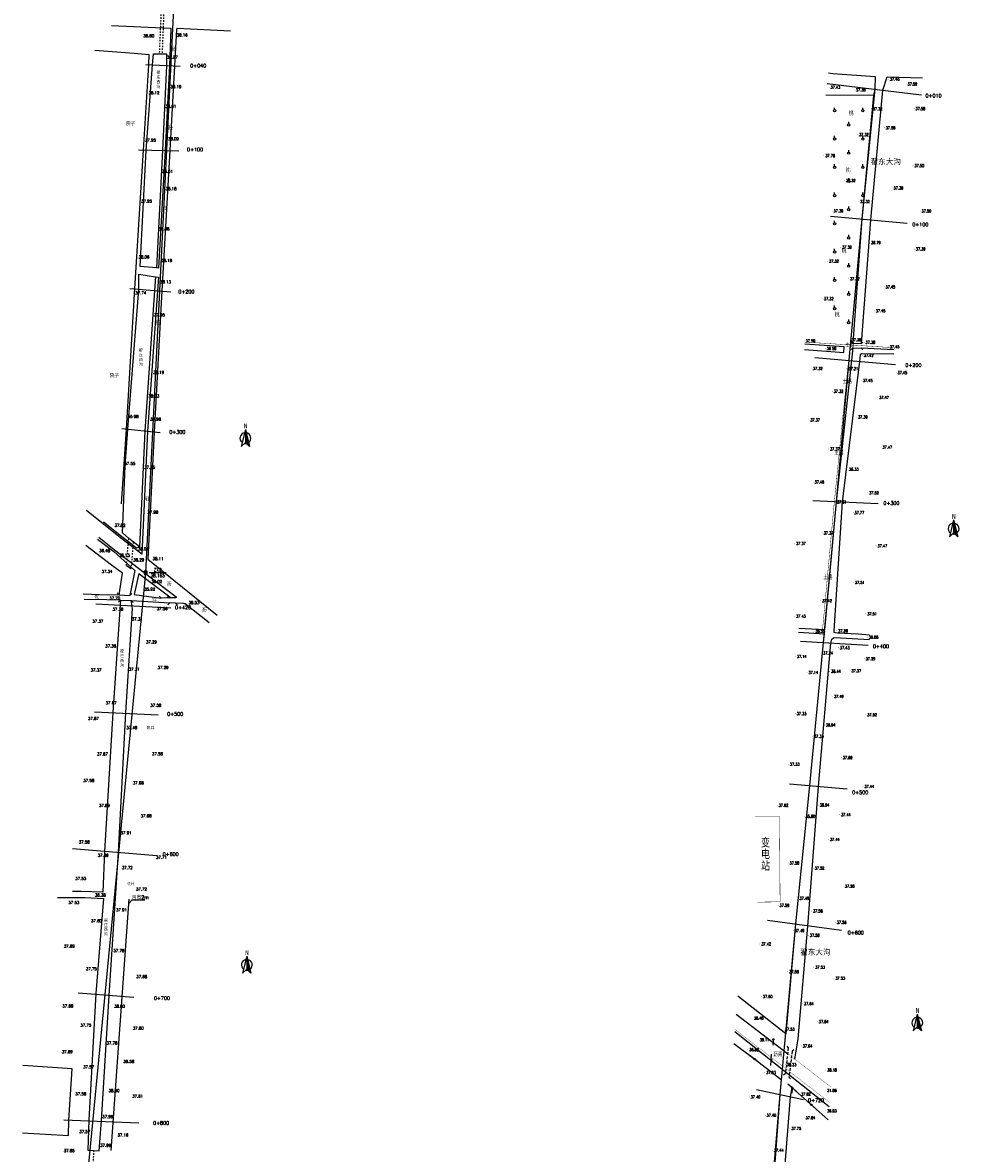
# Model space of a CAD drawing. Header units: millimetres. Extents: x 447445 to 454986, y 3851431 to 3863604.
# Tile 8 of 13: x 451064 to 451728, y 3857020 to 3857820. Entities that reach past the tile are written whole.
import ezdxf
from ezdxf.enums import TextEntityAlignment as Align

# ---------------------------------------------------------------- set-up
doc = ezdxf.new("R2010")
doc.units = ezdxf.units.MM
for name, pattern in [('4341', [2, 1, -1]), ('X3', [5, 4, -1]), ('X5', [3, 2, -1])]:
    doc.linetypes.add(name, pattern=pattern)
for name, color, linetype in [('CYdl', 7, 'Continuous'), ('DLSS', 7, 'Continuous'), ('DMTZ', 7, 'Continuous'), ('duanmianxian', 7, 'Continuous'), ('GCD', 7, 'Continuous'), ('Gkjz', 7, 'Continuous'), ('GXYZ', 7, 'Continuous'), ('JMD', 7, 'Continuous'), ('KZD', 7, 'Continuous'), ('LINE', 7, 'Continuous'), ('smzj', 7, 'Continuous'), ('SXSS', 7, 'Continuous'), ('ZBTZ', 7, 'Continuous'), ('断面零线', 7, 'Continuous')]:
    doc.layers.add(name, color=color, linetype=linetype)
doc.styles.add('HZ', font='rs.shx', dxfattribs={"bigfont": 'hztxt.shx'})
doc.styles.get("Standard").update_dxf_attribs({"font": 'txt', "bigfont": 'hztxt.shx'})
doc.linetypes.add('10421', pattern='A,2,[150,AAA.SHX,S=1,R=0,X=0,Y=1],1e-11', length=2)
doc.linetypes.add('1161', pattern='A,0,[149,AAA.SHX,S=0.15,R=0,X=0,Y=0],-1.6', length=1.6)
doc.linetypes.add('443', pattern='A,9.4,[169,AAA.SHX,S=1,R=0,X=0,Y=0.15],0.6', length=10)
doc.linetypes.add('6352', pattern='A,1.5,[34,LINE.SHX,S=2,R=0,X=0,Y=0],1.5,-1,1.5,[34,LINE.SHX,S=2,R=180,X=0,Y=0],1.5,-1', length=8)
doc.linetypes.add('8411', pattern='A,1,[20,LINE.SHX,S=2,R=0,X=0,Y=0],2,[15,LINE.SHX,S=2,R=0,X=0,Y=0],1', length=4)
doc.linetypes.add('84111', pattern='A,1,[20,LINE.SHX,S=2,R=180,X=0,Y=0],2,[15,LINE.SHX,S=2,R=180,X=0,Y=0],1', length=4)
doc.linetypes.add('84211', pattern='A,1,[15,LINE.SHX,S=2,R=180,X=0,Y=0],1', length=2)

# ---------------------------------------------------------------- blocks, each defined once
blk = doc.blocks.new('gc125')
blk.add_line((0, 0.8), (0, 2.2))
blk.add_circle((0, 0), 0.8)
blk = doc.blocks.new('gc170')
at = {"linetype": 'Continuous'}
blk.add_circle((0, 0), 0.5, dxfattribs=at)
blk = doc.blocks.new('gc013c')
at = {"linetype": 'Continuous'}
blk.add_line((0.5, 0), (4, 0), dxfattribs=at)
at = {"linetype": 'Continuous', "const_width": 0.15, "flags": 128}
blk.add_lwpolyline([(3.775, 0, 1), (3.925, 0, 1)], format="xyb", close=True, dxfattribs=at)
blk = doc.blocks.new('GC200')
at = {"const_width": 0.2}
blk.add_lwpolyline([(-0.1, 0, 1), (0.1, 0, 1)], format="xyb", close=True, dxfattribs=at)
blk = doc.blocks.new('GC115')
blk.add_lwpolyline([(-1, -1), (1, -1), (1, 1), (-1, 1)], close=True)
blk.add_point((0, 0))
blk = doc.blocks.new('A$C67844AE1')
at = {"color": 7, "linetype": 'ByBlock', "lineweight": -3}
for p, q in [((-68.5, 12.6), (-102.5, -126.5)), ((-68.5, 12.6), (-68.5, -93.6)), ((-68.5, 12.6), (-34.6, -126.5)), ((-68.5, 6.4), (-66.6, 4.5)), ((-75.2, -13.8), (-75, -13.9)), ((-68.5, -3.6), (-63.4, -8.6)), ((-68.5, -13.6), (-60.2, -21.7)), ((-68.5, -23.6), (-57, -34.8)), ((-68.5, -33.6), (-53.8, -47.9)), ((-68.5, -43.6), (-50.6, -61)), ((-68.5, -53.6), (-47.4, -74.1)), ((-68.5, -63.6), (-44.2, -87.2)), ((-68.5, -73.6), (-41, -100.3)), ((-68.5, -83.6), (-37.8, -113.4)), ((-68.5, -93.6), (-102.5, -126.5)), ((-68.5, -93.6), (-34.6, -126.5))]:
    blk.add_line(p, q, dxfattribs=at)
for start, end in [(98.47003, 234.12822), (305.87178, 81.52997), (258.35647, 281.64353)]:
    blk.add_arc((-68.5, -58.6), 44.7, start, end, dxfattribs=at)
at = {"color": 7, "linetype": 'ByBlock', "lineweight": -3, "insert": (-82.6, 61.8), "char_height": 40, "width": 53.568, "attachment_point": 1}
blk.add_mtext('{\\fSimSun|b0|i0|c134|p2;N}', dxfattribs=at)

msp = doc.modelspace()

# ---------------------------------------------------------------- linework, layer by layer
at = {"color": 7, "linetype": 'Continuous'}
for points in [[(451127.09, 3857818.5), (451168.69, 3857816.54, -0.334724), (451169.25, 3857815.78), (451168.2, 3857790.01), (451165.18, 3857730.14)], [(451211.5, 3857814.49), (451173.74, 3857816.24, 0.415664), (451173.18, 3857815.56), (451171.77, 3857789.92), (451168.4, 3857729.83)]]:
    msp.add_lwpolyline(points, format="xyb", dxfattribs=at)
for points in [[(451168.4, 3857729.83), (451162.8, 3857630.52), (451157.41, 3857530.63), (451152.76, 3857440.57), (451202.04, 3857401.05)], [(451165.18, 3857730.14), (451160.51, 3857646.63), (451159.11, 3857646.73)], [(451158.34, 3857640.43), (451160.37, 3857640.14), (451159.66, 3857630.67), (451152.58, 3857530.92), (451148.6, 3857444.06), (451133.41, 3857455.66), (451109.44, 3857475.1)], [(451118.09, 3857456.12), (451129.31, 3857447.29), (451159.3, 3857424.34), (451172.85, 3857413.95), (451173.03, 3857413.7), (451173.03, 3857413.56), (451172.91, 3857413.42), (451172.38, 3857413.35), (451166.24, 3857413.17)], [(451132.51, 3857415.29), (451124.53, 3857415.11), (451107.05, 3857415.77)], [(451133.54, 3857411.65), (451123.77, 3857411.74), (451107.73, 3857412.04)], [(451141.12, 3857411.32), (451168.53, 3857409.59)], [(451196.21, 3857395.58), (451179.19, 3857408.94), (451178.79, 3857409.07), (451178.29, 3857409.14), (451172.5, 3857409.41)], [(451150.82, 3857199.17), (451141.46, 3857199.17), (451139.53, 3857197.1)]]:
    msp.add_lwpolyline(points, dxfattribs=at)
at = {"layer": 'CYdl', "color": 7, "linetype": '4341'}
for points in [[(451163.16, 3857850.17), (451160.94, 3857798.39)], [(451165.01, 3857850.07), (451162.96, 3857798.41)], [(451137.66, 3857436.07), (451139.33, 3857455.3)], [(451142.45, 3857452.81), (451141.04, 3857434.04)], [(451114.52, 3857022.01), (451114.05, 3857013.26)]]:
    msp.add_lwpolyline(points, dxfattribs=at)
at = {"layer": 'DLSS', "color": 7, "linetype": 'Continuous'}
for p, q in [((451605.41, 3857095.86), (451606.4, 3857094.61)), ((451610.28, 3857093.26), (451609.03, 3857092.26)), ((451610.28, 3857093.26), (451609.03, 3857092.26)), ((451604.27, 3857076.22), (451603.01, 3857075.23)), ((451606.89, 3857073.87), (451607.88, 3857072.62)), ((451606.89, 3857073.87), (451607.88, 3857072.62))]:
    msp.add_line(p, q, dxfattribs=at)
at = {"layer": 'DLSS', "color": 7, "linetype": 'X5'}
for p, q in [((451606.4, 3857094.61), (451604.27, 3857076.22)), ((451609.03, 3857092.26), (451606.89, 3857073.87))]:
    msp.add_line(p, q, dxfattribs=at)
at = {"layer": 'DLSS', "color": 7, "linetype": 'X3', "flags": 128}
for points, const_width in [([(451618.16, 3857594.31), (451680.84, 3857590.32)], 0.3), ([(451650.17, 3857592.27), (451639.02, 3857481.4), (451630.7, 3857391.08)], 0.3), ([(451569.55, 3857118.55), (451603.57, 3857092.46), (451636.47, 3857066.99)], 0.2)]:
    msp.add_lwpolyline(points, dxfattribs=dict(at, const_width=const_width))
at = {"layer": 'DLSS', "color": 7, "linetype": 'Continuous', "flags": 128}
for points in [[(451651.02, 3857594.57), (451652.11, 3857593.41)], [(451652.11, 3857593.41), (451658.12, 3857593.23)], [(451658.12, 3857593.23), (451659.29, 3857594.33)], [(451650.85, 3857589.06), (451652.02, 3857590.16)], [(451652.02, 3857590.16), (451658.03, 3857589.98)], [(451658.03, 3857589.98), (451659.13, 3857588.82)]]:
    msp.add_lwpolyline(points, dxfattribs=at)
at = {"layer": 'DLSS', "color": 7, "linetype": 'Continuous'}
for points in [[(451131.16, 3857416.76), (451132.51, 3857415.29)], [(451140.09, 3857414.96), (451141.57, 3857416.31)], [(451132.07, 3857410.3), (451133.54, 3857411.65)], [(451132.51, 3857415.29), (451140.09, 3857414.96)], [(451133.54, 3857411.65), (451141.12, 3857411.32)], [(451141.12, 3857411.32), (451142.47, 3857409.84)], [(451162.27, 3857413.07), (451160.82, 3857414.44)], [(451166.24, 3857413.17), (451162.27, 3857413.07)], [(451167.62, 3857414.62), (451166.24, 3857413.17)], [(451168.53, 3857409.59), (451167.05, 3857408.23)], [(451172.5, 3857409.41), (451168.53, 3857409.59)], [(451173.85, 3857407.94), (451172.5, 3857409.41)]]:
    msp.add_lwpolyline(points, dxfattribs=at)
at = {"layer": 'DLSS', "color": 7, "linetype": 'Continuous', "const_width": 0.2, "flags": 128}
msp.add_lwpolyline([(451635.56, 3857056.1), (451568.64, 3857107.66)], dxfattribs=at)
at = {"layer": 'DMTZ', "color": 7, "linetype": '84111'}
for points in [[(451156.8, 3857798.36), (451166.09, 3857798.43), (451166.1, 3857789.79), (451163.26, 3857730.17), (451159.11, 3857646.73), (451147.5, 3857647.72), (451151.59, 3857729.94), (451156.11, 3857790.45), (451156.8, 3857798.36)], [(451134.91, 3857459.19), (451136.91, 3857506.61), (451138.94, 3857535.59), (451146.44, 3857631.59), (451146.49, 3857642.4)], [(451146.49, 3857642.4), (451158.34, 3857640.43), (451157.55, 3857630.88), (451150.84, 3857531.11), (451146.99, 3857449.4)], [(451132.51, 3857415.29), (451134.97, 3857430.62), (451127.04, 3857436.3), (451109.07, 3857450.37)], [(451117.32, 3857454.81), (451128.81, 3857446), (451143.59, 3857432.5), (451140.09, 3857414.96)], [(451146.51, 3857430.47), (451169.34, 3857413.26)]]:
    msp.add_lwpolyline(points, dxfattribs=at)
at = {"layer": 'DMTZ', "color": 7, "linetype": '10421', "flags": 128}
for points in [[(451634.92, 3857784.78), (451638.02, 3857784.47), (451667.82, 3857782.26), (451667.76, 3857773.28), (451666.79, 3857768.77), (451658.54, 3857681.48), (451652.11, 3857593.41)], [(451658.12, 3857593.23), (451664.82, 3857680.73), (451673.46, 3857772.68), (451676.47, 3857782.14), (451701.53, 3857781.26)], [(451617.92, 3857589.14), (451645.69, 3857587.02), (451646.03, 3857590.84), (451618.1, 3857592.89)], [(451652.02, 3857590.16), (451640.32, 3857481.31), (451632.03, 3857390.62), (451613.82, 3857391.49)], [(451663.95, 3857386.83), (451655.87, 3857387.5), (451641.32, 3857388.27), (451639.87, 3857388.35), (451638.99, 3857388.68), (451638.83, 3857389.9), (451644.78, 3857481.19), (451657.1, 3857580.62), (451657.48, 3857585.18), (451657.93, 3857585.93), (451658.6, 3857586.16), (451681.14, 3857585.9)], [(451681.04, 3857588.83), (451657.99, 3857589.98)], [(451613.66, 3857388.91), (451631.71, 3857387.86), (451631.15, 3857381.66), (451621.4, 3857280.37), (451611.45, 3857182.36), (451604.7, 3857104.47), (451570.6, 3857131.13)], [(451611.14, 3857086.74), (451613.29, 3857101.09), (451620.18, 3857180.81), (451627.7, 3857279.77), (451636.62, 3857381.21), (451637.13, 3857383.96), (451638.48, 3857384.97), (451639.32, 3857385.12), (451663.89, 3857383.65)], [(451569.55, 3857118.55), (451605.94, 3857090.62)], [(451635.31, 3857052.9), (451568.51, 3857106.07)], [(451567.82, 3857097.79), (451582.69, 3857086.66), (451601.46, 3857072.23), (451600.31, 3857061.68), (451596, 3857000.62), (451603.26, 3857000.35), (451607.92, 3857059.88), (451609.14, 3857066.47), (451634.56, 3857043.74)]]:
    msp.add_lwpolyline(points, dxfattribs=at)
at = {"layer": 'DMTZ', "color": 7, "linetype": '84211'}
msp.add_lwpolyline([(451146.99, 3857449.4), (451144.73, 3857448.41), (451135.29, 3857455.65), (451121.47, 3857466.8)], dxfattribs=at)
at = {"layer": 'DMTZ', "color": 7, "linetype": '8411'}
for points in [[(451146.51, 3857430.47), (451143.15, 3857415.57), (451162.27, 3857413.07)], [(451133.54, 3857411.65), (451133.38, 3857408.18), (451128.04, 3857332.06), (451122.14, 3857233.61), (451121.01, 3857204.92), (451105.64, 3857205.25), (451099.63, 3857205.38)], [(451118.5, 3857021.78), (451120.13, 3857043.31), (451125.45, 3857131.76), (451132.01, 3857233.21), (451137.21, 3857332.04), (451141.91, 3857405.66), (451141.12, 3857411.32)], [(451088.85, 3857201.18), (451108.28, 3857200.99), (451121.52, 3857200.49), (451115.99, 3857133.23), (451111.14, 3857043.47), (451110.37, 3857022.25)]]:
    msp.add_lwpolyline(points, dxfattribs=at)
at = {"layer": 'duanmianxian', "color": 7, "flags": 128}
for points in [[(451151.47, 3857790.75), (451175.8, 3857789.72)], [(451633.83, 3857777.3), (451700.68, 3857769.29)], [(451146.2, 3857730.29), (451174.78, 3857729.72)], [(451636.35, 3857683.47), (451690.54, 3857678.36)], [(451140.22, 3857632.22), (451169.14, 3857629.84)], [(451625.23, 3857583.47), (451682.3, 3857578.4)], [(451134.54, 3857533.07), (451161.69, 3857530.36)], [(451623.76, 3857482.16), (451670.15, 3857480.09)], [(451116.11, 3857409.06), (451169.13, 3857406.21)], [(451615.1, 3857382.57), (451662.92, 3857379.66)], [(451115.12, 3857332.54), (451160.08, 3857330.46)], [(451607.15, 3857281.57), (451648.16, 3857277.93)], [(451099.58, 3857235.73), (451159.25, 3857230.79)], [(451591.58, 3857185.04), (451644.03, 3857178.07)], [(451103.64, 3857133.6), (451143.04, 3857130.58)], [(451583.98, 3857065.18), (451617.13, 3857058.09)], [(451093.28, 3857043.71), (451146.55, 3857041.58)]]:
    msp.add_lwpolyline(points, dxfattribs=at)
at = {"layer": 'GXYZ', "color": 7, "linetype": 'Continuous', "flags": 128}
msp.add_lwpolyline([(451567.82, 3857097.79), (451567.82, 3857097.79)], dxfattribs=at)
at = {"layer": 'JMD', "color": 7, "linetype": 'Continuous'}
for points in [[(451115.4, 3857800.95), (451143.08, 3857798.77), (451153.62, 3857797.89), (451153.31, 3857790.59), (451149.48, 3857730.25), (451143.48, 3857632.2), (451137.46, 3857532.74), (451134.07, 3857479.82)], [(451064.19, 3857034.47), (451096.69, 3857032.66), (451096.94, 3857043.38), (451099.3, 3857079.75), (451064.44, 3857082.1)]]:
    msp.add_lwpolyline(points, dxfattribs=at)
at = {"layer": 'JMD', "color": 7, "linetype": '443', "const_width": 0.3, "flags": 128}
msp.add_lwpolyline([(451584.45, 3857197.81), (451600.59, 3857198.02), (451600.14, 3857258.74), (451582.93, 3857258.75)], dxfattribs=at)
at = {"layer": 'KZD', "color": 7, "linetype": 'Continuous', "flags": 128}
msp.add_lwpolyline([(451153.82, 3857431.06), (451165.82, 3857431.06)], dxfattribs=at)
at = {"layer": 'SXSS', "color": 7, "linetype": 'Continuous'}
for points in [[(451146.99, 3857449.4), (451142.45, 3857452.81), (451139.33, 3857455.3), (451134.91, 3857459.19)], [(451137.66, 3857436.07), (451141.04, 3857434.04)], [(451110.37, 3857022.25), (451118.5, 3857021.78)]]:
    msp.add_lwpolyline(points, dxfattribs=at)
at = {"layer": 'SXSS', "color": 7, "linetype": '6352', "flags": 128}
msp.add_lwpolyline([(451126.98, 3857022.02), (451139.57, 3857199.99)], dxfattribs=at)
at = {"layer": 'ZBTZ', "color": 7, "linetype": '1161', "flags": 128}
msp.add_lwpolyline([(451666.79, 3857768.77), (451632.95, 3857769.04)], dxfattribs=at)
at = {"layer": '断面零线', "color": 7, "flags": 128}
for points in [[(451170.99, 3857830.09), (451151.3, 3857431.04), (451110.29, 3857007.56), (451136.92, 3857006.22), (451119.41, 3856866.08), (451118.58, 3856797.79), (451105.97, 3856591.85), (451081.74, 3856395.41), (451089.66, 3856219.24)], [(451667.76, 3857773.28), (451658.54, 3857681.48), (451649.36, 3857581.49), (451640.32, 3857481.31), (451631.15, 3857381.66), (451621.4, 3857280.37), (451611.45, 3857182.36), (451600.31, 3857061.68), (451592.85, 3856971.44), (451585.69, 3856886.01), (451575.24, 3856771.87), (451567.84, 3856681.94), (451559.42, 3856584.12), (451550.3, 3856483.73)]]:
    msp.add_lwpolyline(points, dxfattribs=at)

# ---------------------------------------------------------------- block references
at = {"layer": 'GCD', "color": 7}
for p in [(451677.31, 3857780.39, 37.46), (451689.82, 3857776.97, 37.59), (451635.3, 3857774.69, 37.43), (451653.19, 3857772.82, 37.38), (451665.2, 3857759.36, 37.32), (451695.45, 3857759.54, 37.58), (451674.36, 3857746.01, 37.58), (451655.45, 3857741.17, 37.32), (451631.61, 3857726.23, 37.76), (451694.71, 3857719.18, 37.5), (451646.12, 3857708.66, 37.32), (451679.95, 3857703.39, 37.39), (451656.23, 3857693.81, 37.32), (451637.47, 3857687.14, 37.39), (451699.79, 3857687.05, 37.5), (451663.96, 3857664.65, 36.79), (451643.45, 3857661.42, 37.39), (451695.67, 3857660.19, 37.39), (451634.31, 3857651.6, 37.32), (451649.06, 3857639.11, 37.32), (451674.28, 3857633.3, 37.45), (451630.6, 3857625.01, 37.32), (451667.29, 3857616.4, 37.45), (451617.66, 3857595.12, 37.59), (451650.18, 3857595.91, 37.38), (451660.06, 3857594.15, 37.38), (451632.57, 3857589.69, 36.59), (451658.89, 3857584.89, 37.42), (451677.22, 3857590.95, 37.45), (451622.81, 3857575.55, 37.32), (451647.97, 3857575.44, 37.21), (451682.73, 3857572.63, 37.45), (451637.54, 3857559.4, 37.32), (451658.2, 3857567.08, 37.45), (451669.79, 3857555.08, 37.47), (451620.98, 3857539.1, 37.37), (451654.76, 3857541.26, 37.39), (451672.03, 3857519.86, 37.47), (451634.94, 3857518.62, 37.37), (451648.31, 3857504.29, 36.33), (451623.96, 3857495.24, 37.46), (451662.61, 3857487.58, 37.52), (451639.85, 3857481.09, 37.31), (451652.3, 3857473.47, 37.77), (451630.45, 3857459.12, 37.37), (451610.87, 3857451.66, 37.37), (451668.57, 3857449.99, 37.47), (451652.57, 3857424.15, 37.51), (451629.4, 3857411.17, 37.42), (451610.88, 3857400.21, 37.43), (451661.26, 3857401.92, 37.51), (451624.58, 3857389.67, 36.55), (451640.67, 3857389.84, 37.28), (451662.33, 3857385.45, 36.66), (451641.89, 3857377.91, 37.43), (451611.42, 3857371.7, 37.14), (451630.15, 3857374.17, 37.24), (451660.18, 3857370.1, 37.29), (451619.65, 3857360.39, 37.14), (451635.7, 3857361.18, 36.44), (451650.09, 3857361.6, 37.37), (451637.8, 3857343.42, 37.49), (451611.33, 3857331.27, 37.33), (451661.29, 3857330.46, 37.52), (451631.96, 3857323.2, 36.94), (451623.6, 3857315.19, 37.33), (451606.44, 3857295.49, 37.33), (451643.96, 3857300.1, 37.69), (451659.3, 3857279.72, 37.44), (451598.57, 3857266.36, 37.62), (451627.65, 3857266.53, 36.94), (451617.6, 3857258.51, 35.8), (451642.72, 3857259.69, 37.44), (451634.91, 3857242.2, 37.44), (451606.3, 3857225.52, 37.58), (451624.1, 3857221.92, 37.52), (451645.46, 3857209.15, 37.56), (451613.28, 3857200.51, 37.49), (451599.19, 3857195.53, 37.59), (451622.93, 3857191.55, 37.58), (451639.7, 3857183.46, 37.56), (451609.92, 3857177.66, 37.49), (451586.3, 3857168.22, 37.42), (451620.62, 3857174.36, 37.58), (451624.5, 3857151.72, 37.53), (451605.98, 3857148.54, 37.56), (451638.72, 3857143.93, 37.53), (451587.33, 3857130.95, 37.5), (451616.47, 3857125.92, 37.64), (451581.04, 3857115.67, 36.46), (451626.98, 3857113.16, 37.64), (451602.98, 3857107.92, 37.53), (451585.09, 3857100.36, 38.11), (451615.6, 3857096.02, 37.64), (451577.72, 3857093.4, 36.82), (451604.27, 3857082.76, 38.23), (451632.91, 3857078.97, 38.18), (451589.72, 3857077.18, 37.63), (451632.84, 3857064.5, 31.66), (451578.73, 3857059.93, 37.4), (451614.42, 3857061.85, 37.82), (451590.01, 3857046.96, 37.4), (451632.86, 3857050.02, 36.93), (451617.66, 3857045.15, 37.84), (451607.58, 3857037.61, 37.75), (451595.2, 3857022.17, 37.44)]:
    msp.add_blockref('GC200', p, dxfattribs=at)
at = {"layer": 'GXYZ', "color": 7}
for p in [(451595.73, 3857100.65), (451582.69, 3857086.66), (451594.17, 3857086.2), (451609.14, 3857066.47), (451609.14, 3857066.47), (451622.73, 3857054.32)]:
    msp.add_blockref('gc170', p, dxfattribs=at)
for p, rotation in [((451595.73, 3857100.65), 265.3938277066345), ((451582.69, 3857086.66), 143.1776987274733), ((451594.17, 3857086.2), 83.8348031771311), ((451582.69, 3857086.66), 322.6524878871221), ((451594.17, 3857086.2), 265.3938277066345), ((451609.14, 3857066.47), 142.6524878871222), ((451609.14, 3857066.47), 265.6794419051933), ((451609.14, 3857066.47), 318.1991814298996), ((451622.73, 3857054.32), 138.1991814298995), ((451622.73, 3857054.32), 318.1991814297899)]:
    msp.add_blockref('gc013c', p, dxfattribs=dict(at, rotation=rotation))
at = {"layer": 'KZD', "color": 7}
msp.add_blockref('GC115', (451151.32, 3857431.06, 38.16), dxfattribs=at)
at = {"layer": 'LINE', "color": 2, "xscale": 0.08575000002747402, "yscale": 0.08575000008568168, "zscale": 0.08574999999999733}
for p in [(451227.83, 3857531.32), (451729.35, 3857467.28), (451228.79, 3857158.39), (451703.64, 3857117.51)]:
    msp.add_blockref('A$C67844AE1', p, dxfattribs=at)
at = {"layer": 'ZBTZ', "color": 7}
for p in [(451639.19, 3857758.02), (451659.19, 3857758.02), (451649.19, 3857748.02), (451639.19, 3857738.02), (451659.19, 3857738.02), (451649.19, 3857728.02), (451639.19, 3857718.02), (451659.19, 3857718.02), (451649.19, 3857708.02), (451639.19, 3857698.02), (451659.19, 3857698.02), (451649.19, 3857688.02), (451639.19, 3857678.02), (451649.19, 3857668.02), (451639.19, 3857658.02), (451649.19, 3857648.02), (451639.19, 3857638.02), (451649.19, 3857628.02), (451639.19, 3857618.02), (451649.19, 3857608.02)]:
    msp.add_blockref('gc125', p, dxfattribs=at)

# ---------------------------------------------------------------- texts
at = {"color": 7}
for p in [(451664.6, 3857719.64), (451614.77, 3857160.07)]:
    msp.add_text('翟东大沟', height=4, dxfattribs=at).set_placement(p)
at = {"color": 7, "linetype": 'Continuous', "char_height": 2, "width": 3.485, "attachment_point": 1}
for insert in [(451159, 3857786.22), (451146.48, 3857589.53), (451133.18, 3857376.54), (451121.74, 3857186.18)]:
    msp.add_mtext('{\\fￋￎￌ￥|b0|i0|c134|p2;翟\\P庄\\P西\\P沟}', dxfattribs=dict(at, insert=insert))
at = {"layer": 'DLSS', "color": 7, "style": 'HZ', "width": 0.8}
for s, p in [('土路', (451650.03, 3857592.51)), ('土路', (451648.11, 3857566.81)), ('土路', (451642.3, 3857516.06)), ('土路', (451634.42, 3857428.18)), ('沥青', (451598.98, 3857090.2))]:
    msp.add_text(s, height=3, dxfattribs=at).set_placement(p, align=Align.MIDDLE)
at = {"layer": 'duanmianxian', "color": 7, "char_height": 2.5, "width": 14.7463, "attachment_point": 1}
for s, insert in [('0+040', (451182.85, 3857791.26)), ('0+010', (451703.59, 3857769.96)), ('0+100', (451180.64, 3857731.88)), ('0+100', (451694.23, 3857678.77)), ('0+200', (451174.5, 3857631.23)), ('0+200', (451689.34, 3857579.15)), ('0+300', (451168.09, 3857531.83)), ('0+300', (451673.75, 3857481.55)), ('0+420', (451172.14, 3857407.69)), ('0+400', (451666.36, 3857380.13)), ('0+500', (451166.57, 3857332.26)), ('0+500', (451651.62, 3857276.73)), ('0+600', (451163.34, 3857233.06)), ('0+600', (451648.46, 3857177.49)), ('0+700', (451157.16, 3857131.11)), ('0+720', (451620.36, 3857058.71)), ('0+800', (451156.58, 3857042.74))]:
    msp.add_mtext(s, dxfattribs=dict(at, insert=insert))
at = {"layer": 'GCD', "color": 7, "linetype": 'Continuous'}
for s, p in [('38.80', (451153.51, 3857811.08, 38.8)), ('38.16', (451177.16, 3857811.7, 38.16)), ('38.27', (451170.2, 3857796, 38.27)), ('38.19', (451172.71, 3857775.09, 38.19)), ('38.12', (451157.23, 3857770.76, 38.12)), ('38.01', (451169.08, 3857761.2, 38.01)), ('37.95', (451154.76, 3857737.27, 37.95)), ('38.09', (451170.99, 3857738.16, 38.09)), ('38.01', (451166.72, 3857715.13, 38.01)), ('38.18', (451169.3, 3857702.85, 38.18)), ('37.95', (451151.93, 3857694.1, 37.95)), ('39.88', (451164.31, 3857674.43, 39.88)), ('38.06', (451150.09, 3857654.5, 38.06)), ('38.18', (451166.2, 3857652.08, 38.18)), ('38.13', (451165.35, 3857636.89, 38.13)), ('37.74', (451147.84, 3857629.09, 37.74)), ('37.85', (451161.05, 3857613.63, 37.85)), ('38.19', (451160.5, 3857572.83, 38.19)), ('38.03', (451157.1, 3857556.13, 38.03)), ('35.98', (451142.47, 3857541.56, 35.98)), ('37.98', (451158.33, 3857539.75, 37.98)), ('37.55', (451140.1, 3857508.35, 37.55)), ('37.25', (451154.12, 3857505.58, 37.25)), ('37.98', (451156.38, 3857473.88, 37.98)), ('37.82', (451133.14, 3857464.53, 37.82)), ('36.48', (451122.27, 3857446.59, 36.48)), ('38.07', (451149.64, 3857447.88, 38.07)), ('38.13', (451136.21, 3857443.34, 38.13)), ('38.29', (451146.42, 3857440.07, 38.29)), ('38.11', (451160.08, 3857440.95, 38.11)), ('37.34', (451123.95, 3857431.9, 37.34)), ('38.02', (451159.09, 3857424.77, 38.02)), ('35.92', (451154.21, 3857419.34, 35.92)), ('37.70', (451129.38, 3857413.01, 37.7)), ('39.53', (451185.53, 3857409.86, 39.53)), ('37.38', (451131.65, 3857405.17, 37.38)), ('37.31', (451145.34, 3857398.3, 37.31)), ('37.56', (451163.02, 3857405.58, 37.56)), ('37.37', (451117.45, 3857396.71, 37.37)), ('37.29', (451155.41, 3857382, 37.29)), ('37.38', (451126.55, 3857379.17, 37.38)), ('37.37', (451116.24, 3857362.18, 37.37)), ('37.31', (451143.21, 3857362.69, 37.31)), ('37.29', (451163.64, 3857363.89, 37.29)), ('37.67', (451126.88, 3857338.87, 37.67)), ('37.58', (451158.51, 3857337.16, 37.58)), ('37.67', (451114.3, 3857327.81, 37.67)), ('37.48', (451141.51, 3857321.33, 37.48)), ('37.67', (451120.73, 3857302.68, 37.67)), ('37.58', (451159.63, 3857302.82, 37.58)), ('37.58', (451111.02, 3857283.87, 37.58)), ('37.68', (451146.09, 3857282.24, 37.68)), ('37.69', (451122.14, 3857266.24, 37.69)), ('37.68', (451151.64, 3857258.85, 37.68)), ('37.91', (451137.52, 3857246.82, 37.91)), ('37.58', (451107.81, 3857240.39, 37.58)), ('37.69', (451121.22, 3857230.98, 37.69)), ('37.72', (451138.28, 3857222.25, 37.72)), ('37.71', (451162.47, 3857229.55, 37.71)), ('37.53', (451105.31, 3857214.52, 37.53)), ('37.72', (451148.32, 3857207.05, 37.72)), ('36.38', (451119.19, 3857202.82, 36.38)), ('37.53', (451100.45, 3857197.5, 37.53)), ('37.91', (451134.21, 3857192.31, 37.91)), ('37.60', (451116.49, 3857184.62, 37.6)), ('37.69', (451097.2, 3857166.67, 37.69)), ('37.78', (451132.32, 3857163.49, 37.78)), ('37.75', (451112.87, 3857150.65, 37.75)), ('37.68', (451148.5, 3857145.09, 37.68)), ('37.69', (451096.21, 3857124.26, 37.69)), ('38.00', (451132.85, 3857124.13, 38)), ('37.75', (451108.92, 3857110.74, 37.75)), ('37.60', (451146.06, 3857108.57, 37.6)), ('37.78', (451127.43, 3857098.1, 37.78)), ('37.69', (451095.8, 3857091.87, 37.69)), ('37.57', (451110.93, 3857081.16, 37.57)), ('36.58', (451139.33, 3857085.05, 36.58)), ('37.58', (451105.35, 3857062.13, 37.58)), ('38.00', (451128.89, 3857064.35, 38)), ('37.61', (451145.63, 3857060.47, 37.61)), ('37.99', (451124.43, 3857045.89, 37.99)), ('37.57', (451108.13, 3857035.35, 37.57)), ('37.16', (451135.19, 3857032.94, 37.16)), ('37.85', (451097.17, 3857021.87, 37.85)), ('37.99', (451122.95, 3857025.64, 37.99))]:
    msp.add_text(s, height=2, dxfattribs=at).set_placement(p, align=Align.MIDDLE)
at = {"layer": 'GCD', "color": 7, "style": 'HZ', "width": 0.8}
for s, p in [('37.43', (451636.3, 3857774.69, 37.43)), ('37.46', (451678.31, 3857780.39, 37.46)), ('37.59', (451690.82, 3857776.97, 37.59)), ('37.38', (451654.19, 3857772.82, 37.38)), ('37.32', (451666.2, 3857759.36, 37.32)), ('37.58', (451696.45, 3857759.54, 37.58)), ('37.58', (451675.36, 3857746.01, 37.58)), ('37.32', (451656.45, 3857741.17, 37.32)), ('37.76', (451632.61, 3857726.23, 37.76)), ('37.50', (451695.71, 3857719.18, 37.5)), ('37.32', (451647.12, 3857708.66, 37.32)), ('37.39', (451680.95, 3857703.39, 37.39)), ('37.39', (451638.47, 3857687.14, 37.39)), ('37.32', (451657.23, 3857693.81, 37.32)), ('37.50', (451700.79, 3857687.05, 37.5)), ('36.79', (451664.96, 3857664.65, 36.79)), ('37.39', (451644.45, 3857661.42, 37.39)), ('37.39', (451696.67, 3857660.19, 37.39)), ('37.32', (451635.31, 3857651.6, 37.32)), ('37.32', (451650.06, 3857639.11, 37.32)), ('37.45', (451675.28, 3857633.3, 37.45)), ('37.32', (451631.6, 3857625.01, 37.32)), ('37.45', (451668.29, 3857616.4, 37.45)), ('37.59', (451618.66, 3857595.12, 37.59)), ('37.38', (451651.18, 3857595.91, 37.38)), ('37.38', (451661.06, 3857594.15, 37.38)), ('37.45', (451678.22, 3857590.95, 37.45)), ('36.59', (451633.57, 3857589.69, 36.59)), ('37.42', (451659.89, 3857584.89, 37.42)), ('37.32', (451623.81, 3857575.55, 37.32)), ('37.21', (451648.97, 3857575.44, 37.21)), ('37.45', (451659.2, 3857567.08, 37.45)), ('37.45', (451683.73, 3857572.63, 37.45)), ('37.32', (451638.54, 3857559.4, 37.32)), ('37.47', (451670.79, 3857555.08, 37.47)), ('37.37', (451621.98, 3857539.1, 37.37)), ('37.39', (451655.76, 3857541.26, 37.39)), ('37.37', (451635.94, 3857518.62, 37.37)), ('37.47', (451673.03, 3857519.86, 37.47)), ('36.33', (451649.31, 3857504.29, 36.33)), ('37.46', (451624.96, 3857495.24, 37.46)), ('37.52', (451663.61, 3857487.58, 37.52)), ('37.31', (451640.85, 3857481.09, 37.31)), ('37.77', (451653.3, 3857473.47, 37.77)), ('37.37', (451631.45, 3857459.12, 37.37)), ('37.37', (451611.87, 3857451.66, 37.37)), ('37.47', (451669.57, 3857449.99, 37.47)), ('37.51', (451653.57, 3857424.15, 37.51)), ('37.42', (451630.4, 3857411.17, 37.42)), ('37.43', (451611.88, 3857400.21, 37.43)), ('37.51', (451662.26, 3857401.92, 37.51)), ('36.55', (451625.58, 3857389.67, 36.55)), ('37.28', (451641.67, 3857389.84, 37.28)), ('36.66', (451663.33, 3857385.45, 36.66)), ('37.43', (451642.89, 3857377.91, 37.43)), ('37.14', (451612.42, 3857371.7, 37.14)), ('37.24', (451631.15, 3857374.17, 37.24)), ('37.29', (451661.18, 3857370.1, 37.29)), ('37.14', (451620.65, 3857360.39, 37.14)), ('36.44', (451636.7, 3857361.18, 36.44)), ('37.37', (451651.09, 3857361.6, 37.37)), ('37.49', (451638.8, 3857343.42, 37.49)), ('37.33', (451612.33, 3857331.27, 37.33)), ('37.52', (451662.29, 3857330.46, 37.52)), ('36.94', (451632.96, 3857323.2, 36.94)), ('37.33', (451624.6, 3857315.19, 37.33)), ('37.33', (451607.44, 3857295.49, 37.33)), ('37.69', (451644.96, 3857300.1, 37.69)), ('37.44', (451660.3, 3857279.72, 37.44)), ('37.62', (451599.57, 3857266.36, 37.62)), ('36.94', (451628.65, 3857266.53, 36.94)), ('35.80', (451618.6, 3857258.51, 35.8)), ('37.44', (451643.72, 3857259.69, 37.44)), ('37.44', (451635.91, 3857242.2, 37.44)), ('37.58', (451607.3, 3857225.52, 37.58)), ('37.52', (451625.1, 3857221.92, 37.52)), ('37.56', (451646.46, 3857209.15, 37.56)), ('37.49', (451614.28, 3857200.51, 37.49)), ('37.59', (451600.19, 3857195.53, 37.59)), ('37.58', (451623.93, 3857191.55, 37.58)), ('37.56', (451640.7, 3857183.46, 37.56)), ('37.49', (451610.92, 3857177.66, 37.49)), ('37.58', (451621.62, 3857174.36, 37.58)), ('37.42', (451587.3, 3857168.22, 37.42)), ('37.53', (451625.5, 3857151.72, 37.53)), ('37.56', (451606.98, 3857148.54, 37.56)), ('37.53', (451639.72, 3857143.93, 37.53)), ('37.50', (451588.33, 3857130.95, 37.5)), ('37.64', (451617.47, 3857125.92, 37.64)), ('36.46', (451582.04, 3857115.67, 36.46)), ('37.64', (451627.98, 3857113.16, 37.64)), ('37.53', (451603.98, 3857107.92, 37.53)), ('38.11', (451586.09, 3857100.36, 38.11)), ('37.64', (451616.6, 3857096.02, 37.64)), ('36.82', (451578.72, 3857093.4, 36.82)), ('38.23', (451605.27, 3857082.76, 38.23)), ('38.18', (451633.91, 3857078.97, 38.18)), ('37.63', (451590.72, 3857077.18, 37.63)), ('31.66', (451633.84, 3857064.5, 31.66)), ('37.40', (451579.73, 3857059.93, 37.4)), ('37.82', (451615.42, 3857061.85, 37.82)), ('37.40', (451591.01, 3857046.96, 37.4)), ('36.93', (451633.86, 3857050.02, 36.93)), ('37.84', (451618.66, 3857045.15, 37.84)), ('37.75', (451608.58, 3857037.61, 37.75)), ('37.44', (451596.2, 3857022.17, 37.44))]:
    msp.add_text(s, height=2, dxfattribs=at).set_placement(p, align=Align.MIDDLE_LEFT)
at = {"layer": 'Gkjz', "color": 7, "linetype": 'Continuous'}
for p in [(451152.13, 3857320.07), (451137.88, 3857209.74)]:
    msp.add_text('机井', height=2, dxfattribs=at).set_placement(p)
at = {"layer": 'JMD', "color": 7, "linetype": '443', "style": 'HZ', "width": 0.8}
for s, p in [('变', (451590.26, 3857239.5)), ('电', (451590.26, 3857231.28)), ('站', (451590.26, 3857223.06))]:
    msp.add_text(s, height=5.87, dxfattribs=at).set_placement(p, align=Align.MIDDLE_CENTER)
at = {"layer": 'KZD', "color": 7, "style": 'HZ', "width": 0.8}
for s, p in [('ZX2', (451159.82, 3857433.06)), ('38.165', (451159.82, 3857429.06))]:
    msp.add_text(s, height=2.4, dxfattribs=at).set_placement(p, align=Align.MIDDLE_CENTER)
at = {"layer": 'smzj', "color": 7, "linetype": 'Continuous'}
for s, p in [('砼', (451169.83, 3857800.49)), ('院子', (451137.27, 3857747.59)), ('砼', (451167.33, 3857744.38)), ('砼', (451163.42, 3857687.74)), ('砼', (451158.59, 3857606.56)), ('院子', (451125.82, 3857569.19)), ('砼', (451151.12, 3857481.75)), ('沥', (451166.33, 3857421.74)), ('砼', (451115.07, 3857412.86)), ('砼', (451155.8, 3857410.95)), ('沥', (451191.17, 3857403.28)), ('沟宽2m', (451141.46, 3857199.92))]:
    msp.add_text(s, height=2.5, dxfattribs=at).set_placement(p)
at = {"layer": 'ZBTZ', "color": 7, "style": 'HZ', "width": 0.8}
for p in [(451650.86, 3857756.6), (451648.87, 3857716.34), (451645.91, 3857659.2), (451641.03, 3857613.91)]:
    msp.add_text('桃', height=3, dxfattribs=at).set_placement(p, align=Align.MIDDLE)

doc.saveas('drawing.dxf')
